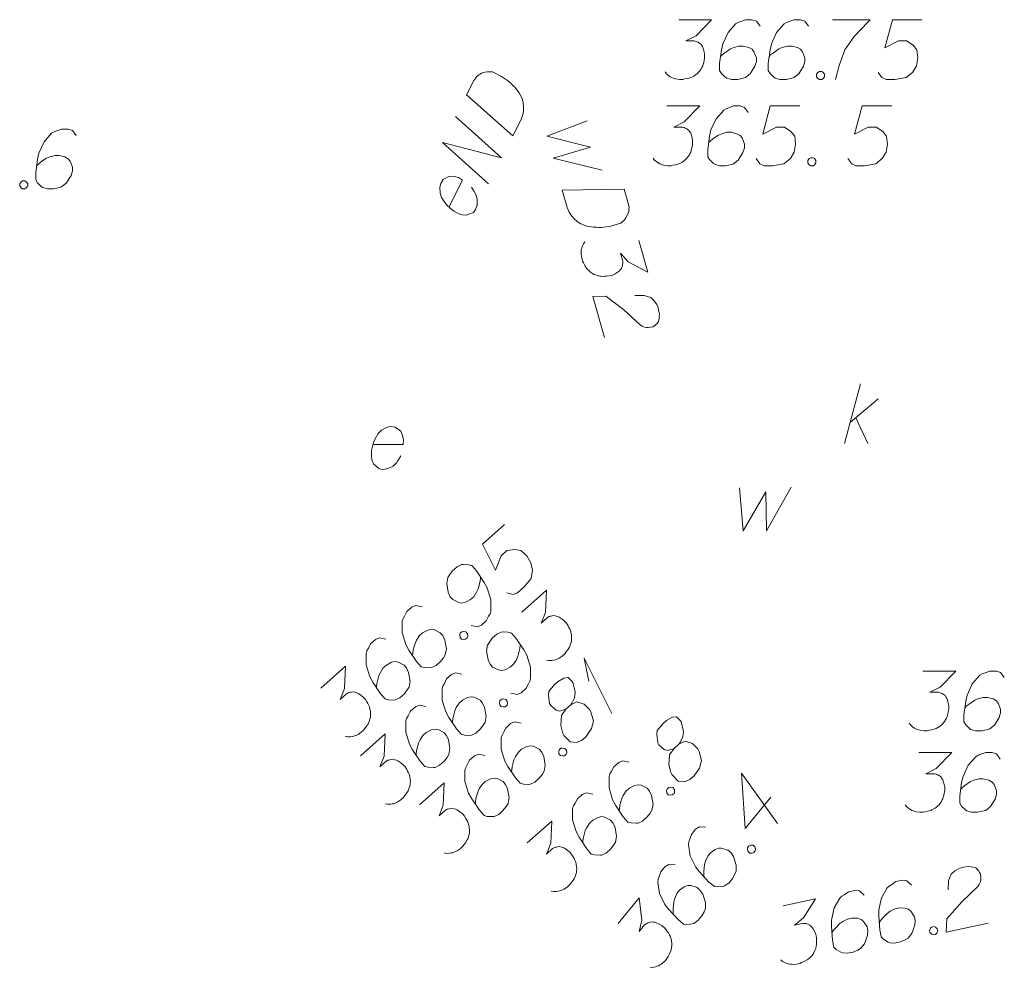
# Model space of a CAD drawing. Header units: metres. Extents: x 5555129 to 5556676, y 5635595 to 5636517.
# Tile 234 of 255: x 5556520 to 5556533, y 5636206 to 5636218. Entities that reach past the tile are written whole.
import ezdxf

# ---------------------------------------------------------------- set-up
doc = ezdxf.new("R2010")
doc.units = ezdxf.units.M
doc.header["$MEASUREMENT"] = 0
doc.layers.add('#digitalizacja', color=7, linetype='Continuous', lineweight=18)
doc.layers.add('#skartowane', color=7, linetype='Continuous', lineweight=18)

# ---------------------------------------------------------------- blocks, each defined once
blk = doc.blocks.new('*U1713')
at = {"layer": '#skartowane', "color": 36, "linetype": 'ByBlock', "lineweight": 18, "true_color": 0x803300}
for p, q in [((5555415.94, 5636454.609), (5555416.141, 5636455.359)), ((5555416.011, 5636454.875), (5555416.365, 5636455.17)), ((5555416.082, 5636454.934), (5555416.235, 5636454.609))]:
    blk.add_line(p, q, dxfattribs=at)
blk = doc.blocks.new('*U1873')
at = {"layer": '#skartowane', "color": 7, "linetype": 'ByBlock', "lineweight": 18}
for q in [(5555413.023, 5636451.223), (5555412.733, 5636451.629)]:
    blk.add_line((5555412.674, 5636451.917), q, dxfattribs=at)

msp = doc.modelspace()

# ---------------------------------------------------------------- linework, layer by layer
at = {"layer": '#digitalizacja', "color": 1, "linetype": 'Continuous', "lineweight": 18, "flags": 128}
for points in [[(5556525.772, 5636217.293), (5556525.862, 5636217.472), (5556525.886, 5636217.506), (5556525.899, 5636217.52), (5556525.923, 5636217.541), (5556525.942, 5636217.551), (5556525.96, 5636217.562), (5556526, 5636217.574), (5556526.029, 5636217.58), (5556526.095, 5636217.579), (5556526.211, 5636217.521), (5556526.261, 5636217.489), (5556526.285, 5636217.47), (5556526.308, 5636217.451), (5556526.332, 5636217.433), (5556526.353, 5636217.409), (5556526.379, 5636217.382), (5556526.416, 5636217.337), (5556526.432, 5636217.316), (5556526.469, 5636217.245), (5556526.481, 5636217.192), (5556526.486, 5636217.136), (5556526.484, 5636217.078), (5556526.473, 5636217.031), (5556526.454, 5636216.981), (5556526.35, 5636216.775), (5556525.772, 5636217.293)], [(5556526.046, 5636216.175), (5556525.467, 5636216.692), (5556526.211, 5636216.501), (5556525.633, 5636217.019)], [(5556525.548, 5636215.884), (5556525.719, 5636216.221), (5556525.669, 5636216.253), (5556525.616, 5636216.267), (5556525.558, 5636216.269), (5556525.478, 5636216.23), (5556525.446, 5636216.18), (5556525.436, 5636216.133), (5556525.438, 5636216.059), (5556525.456, 5636216.003), (5556525.498, 5636215.942), (5556525.53, 5636215.9), (5556525.609, 5636215.833), (5556525.666, 5636215.804), (5556525.717, 5636215.785), (5556525.767, 5636215.78), (5556525.857, 5636215.814), (5556525.883, 5636215.853), (5556525.899, 5636215.898), (5556525.902, 5636215.903), (5556525.905, 5636215.988), (5556525.887, 5636216.043), (5556525.869, 5636216.072), (5556525.866, 5636216.08), (5556525.832, 5636216.131)]]:
    msp.add_lwpolyline(points, dxfattribs=at)
at = {"layer": '#digitalizacja', "color": 36, "linetype": 'Continuous', "lineweight": 18, "true_color": 0x803300, "flags": 128}
for points in [[(5556528.282, 5636217.152), (5556528.696, 5636217.152), (5556528.501, 5636216.951), (5556528.371, 5636216.886), (5556528.477, 5636216.886), (5556528.501, 5636216.88), (5556528.512, 5636216.874), (5556528.524, 5636216.868), (5556528.536, 5636216.863), (5556528.56, 5636216.845), (5556528.572, 5636216.827), (5556528.583, 5636216.809), (5556528.589, 5636216.792), (5556528.601, 5636216.75), (5556528.607, 5636216.715), (5556528.607, 5636216.697), (5556528.607, 5636216.674), (5556528.601, 5636216.638), (5556528.595, 5636216.614), (5556528.589, 5636216.591), (5556528.583, 5636216.573), (5556528.577, 5636216.561), (5556528.572, 5636216.55), (5556528.566, 5636216.538), (5556528.554, 5636216.52), (5556528.536, 5636216.496), (5556528.518, 5636216.479), (5556528.507, 5636216.467), (5556528.489, 5636216.455), (5556528.471, 5636216.443), (5556528.448, 5636216.431), (5556528.436, 5636216.426), (5556528.394, 5636216.414), (5556528.359, 5636216.408), (5556528.335, 5636216.402), (5556528.294, 5636216.402), (5556528.247, 5636216.408), (5556528.229, 5636216.414), (5556528.211, 5636216.42), (5556528.194, 5636216.426), (5556528.176, 5636216.437), (5556528.158, 5636216.449), (5556528.129, 5636216.473), (5556528.111, 5636216.496)], [(5556529.304, 5636217.069), (5556529.257, 5636217.134), (5556529.203, 5636217.152), (5556529.121, 5636217.152), (5556529.062, 5636217.128), (5556529.026, 5636217.116), (5556528.997, 5636217.099), (5556528.902, 5636216.992), (5556528.837, 5636216.851), (5556528.82, 5636216.774), (5556528.796, 5636216.603), (5556528.796, 5636216.514), (5556528.82, 5636216.479), (5556528.867, 5636216.431), (5556528.885, 5636216.42), (5556528.944, 5636216.402), (5556529.02, 5636216.402), (5556529.079, 5636216.414), (5556529.121, 5636216.426), (5556529.18, 5636216.473), (5556529.239, 5636216.567), (5556529.257, 5636216.626), (5556529.257, 5636216.674), (5556529.227, 5636216.75), (5556529.203, 5636216.78), (5556529.162, 5636216.803), (5556529.091, 5636216.821), (5556529.038, 5636216.821), (5556528.973, 5636216.803), (5556528.932, 5636216.786), (5556528.861, 5636216.739), (5556528.826, 5636216.709), (5556528.808, 5636216.691)], [(5556529.953, 5636217.152), (5556529.581, 5636217.152), (5556529.487, 5636216.798), (5556529.658, 5636216.886), (5556529.758, 5636216.886), (5556529.841, 5636216.833), (5556529.888, 5636216.774), (5556529.9, 5636216.674), (5556529.882, 5636216.573), (5556529.835, 5636216.491), (5556529.753, 5636216.426), (5556529.611, 5636216.402), (5556529.505, 5636216.402), (5556529.451, 5636216.426), (5556529.404, 5636216.491)], [(5556531.105, 5636217.152), (5556530.733, 5636217.152), (5556530.638, 5636216.798), (5556530.81, 5636216.886), (5556530.91, 5636216.886), (5556530.993, 5636216.833), (5556531.04, 5636216.774), (5556531.052, 5636216.674), (5556531.034, 5636216.573), (5556530.987, 5636216.491), (5556530.904, 5636216.426), (5556530.762, 5636216.402), (5556530.656, 5636216.402), (5556530.603, 5636216.426), (5556530.556, 5636216.491)], [(5556530.089, 5636216.502), (5556530.119, 5636216.502), (5556530.136, 5636216.491), (5556530.154, 5636216.467), (5556530.154, 5636216.437), (5556530.136, 5636216.414), (5556530.119, 5636216.402), (5556530.089, 5636216.402), (5556530.071, 5636216.414), (5556530.054, 5636216.437), (5556530.054, 5636216.467), (5556530.071, 5636216.491), (5556530.089, 5636216.502)]]:
    msp.add_lwpolyline(points, dxfattribs=at)
at = {"layer": '#digitalizacja', "color": 5, "linetype": 'Continuous', "lineweight": 18, "flags": 128}
for points in [[(5556527.282, 5636216.966), (5556526.778, 5636216.773), (5556527.327, 5636216.635), (5556526.858, 5636216.495), (5556527.472, 5636216.345)], [(5556527.748, 5636216.11), (5556527.803, 5636215.917), (5556527.809, 5636215.876), (5556527.808, 5636215.857), (5556527.805, 5636215.826), (5556527.798, 5636215.806), (5556527.792, 5636215.785), (5556527.771, 5636215.749), (5556527.753, 5636215.725), (5556527.705, 5636215.681), (5556527.58, 5636215.645), (5556527.522, 5636215.634), (5556527.492, 5636215.632), (5556527.461, 5636215.629), (5556527.432, 5636215.627), (5556527.4, 5636215.63), (5556527.363, 5636215.632), (5556527.305, 5636215.64), (5556527.279, 5636215.645), (5556527.204, 5636215.672), (5556527.158, 5636215.702), (5556527.117, 5636215.74), (5556527.079, 5636215.784), (5556527.055, 5636215.826), (5556527.035, 5636215.876), (5556526.971, 5636216.097), (5556527.748, 5636216.11)], [(5556527.933, 5636215.463), (5556528.047, 5636215.066), (5556527.8, 5636215.198), (5556527.702, 5636215.305), (5556527.731, 5636215.203), (5556527.732, 5636215.179), (5556527.729, 5636215.166), (5556527.727, 5636215.153), (5556527.724, 5636215.14), (5556527.714, 5636215.112), (5556527.7, 5636215.096), (5556527.686, 5636215.08), (5556527.671, 5636215.069), (5556527.635, 5636215.046), (5556527.602, 5636215.031), (5556527.585, 5636215.026), (5556527.562, 5636215.019), (5556527.527, 5636215.015), (5556527.502, 5636215.015), (5556527.478, 5636215.014), (5556527.459, 5636215.015), (5556527.446, 5636215.017), (5556527.433, 5636215.019), (5556527.42, 5636215.022), (5556527.4, 5636215.028), (5556527.372, 5636215.039), (5556527.351, 5636215.051), (5556527.336, 5636215.059), (5556527.32, 5636215.073), (5556527.304, 5636215.087), (5556527.286, 5636215.106), (5556527.277, 5636215.116), (5556527.254, 5636215.152), (5556527.239, 5636215.185), (5556527.226, 5636215.206), (5556527.215, 5636215.246), (5556527.208, 5636215.293), (5556527.209, 5636215.311), (5556527.209, 5636215.33), (5556527.21, 5636215.349), (5556527.217, 5636215.369), (5556527.223, 5636215.389), (5556527.238, 5636215.424), (5556527.255, 5636215.448)], [(5556527.884, 5636214.774), (5556528, 5636214.776), (5556528.081, 5636214.75), (5556528.125, 5636214.707), (5556528.156, 5636214.661), (5556528.173, 5636214.623), (5556528.181, 5636214.595), (5556528.19, 5636214.542), (5556528.189, 5636214.505), (5556528.188, 5636214.486), (5556528.181, 5636214.447), (5556528.163, 5636214.423), (5556528.143, 5636214.406), (5556528.128, 5636214.395), (5556528.107, 5636214.383), (5556528.078, 5636214.375), (5556528.048, 5636214.372), (5556528.03, 5636214.373), (5556528.004, 5636214.378), (5556527.976, 5636214.389), (5556527.954, 5636214.401), (5556527.746, 5636214.593), (5556527.518, 5636214.767), (5556527.353, 5636214.763), (5556527.501, 5636214.246)], [(5556531.496, 5636210.064), (5556531.91, 5636210.064), (5556531.715, 5636209.863), (5556531.585, 5636209.798), (5556531.691, 5636209.798), (5556531.715, 5636209.792), (5556531.727, 5636209.786), (5556531.738, 5636209.78), (5556531.75, 5636209.774), (5556531.774, 5636209.757), (5556531.786, 5636209.739), (5556531.797, 5636209.721), (5556531.803, 5636209.703), (5556531.815, 5636209.662), (5556531.821, 5636209.627), (5556531.821, 5636209.609), (5556531.821, 5636209.585), (5556531.815, 5636209.55), (5556531.809, 5636209.526), (5556531.803, 5636209.503), (5556531.797, 5636209.485), (5556531.792, 5636209.473), (5556531.786, 5636209.461), (5556531.78, 5636209.45), (5556531.768, 5636209.432), (5556531.75, 5636209.408), (5556531.733, 5636209.39), (5556531.721, 5636209.379), (5556531.703, 5636209.367), (5556531.685, 5636209.355), (5556531.662, 5636209.343), (5556531.65, 5636209.337), (5556531.608, 5636209.325), (5556531.573, 5636209.32), (5556531.549, 5636209.314), (5556531.508, 5636209.314), (5556531.461, 5636209.32), (5556531.443, 5636209.325), (5556531.425, 5636209.331), (5556531.408, 5636209.337), (5556531.39, 5636209.349), (5556531.372, 5636209.361), (5556531.343, 5636209.385), (5556531.325, 5636209.408)], [(5556532.518, 5636209.981), (5556532.471, 5636210.046), (5556532.418, 5636210.064), (5556532.335, 5636210.064), (5556532.276, 5636210.04), (5556532.24, 5636210.028), (5556532.211, 5636210.01), (5556532.116, 5636209.904), (5556532.051, 5636209.762), (5556532.034, 5636209.686), (5556532.01, 5636209.514), (5556532.01, 5636209.426), (5556532.034, 5636209.39), (5556532.081, 5636209.343), (5556532.099, 5636209.331), (5556532.158, 5636209.314), (5556532.234, 5636209.314), (5556532.293, 5636209.325), (5556532.335, 5636209.337), (5556532.394, 5636209.385), (5556532.453, 5636209.479), (5556532.471, 5636209.538), (5556532.471, 5636209.585), (5556532.441, 5636209.662), (5556532.418, 5636209.692), (5556532.376, 5636209.715), (5556532.305, 5636209.733), (5556532.252, 5636209.733), (5556532.187, 5636209.715), (5556532.146, 5636209.698), (5556532.075, 5636209.65), (5556532.04, 5636209.621), (5556532.022, 5636209.603)], [(5556531.445, 5636209.042), (5556531.858, 5636209.042), (5556531.664, 5636208.841), (5556531.534, 5636208.776), (5556531.64, 5636208.776), (5556531.664, 5636208.771), (5556531.675, 5636208.765), (5556531.687, 5636208.759), (5556531.699, 5636208.753), (5556531.723, 5636208.735), (5556531.734, 5636208.717), (5556531.746, 5636208.7), (5556531.752, 5636208.682), (5556531.764, 5636208.641), (5556531.77, 5636208.605), (5556531.77, 5636208.588), (5556531.77, 5636208.564), (5556531.764, 5636208.528), (5556531.758, 5636208.505), (5556531.752, 5636208.481), (5556531.746, 5636208.464), (5556531.74, 5636208.452), (5556531.734, 5636208.44), (5556531.729, 5636208.428), (5556531.717, 5636208.41), (5556531.699, 5636208.387), (5556531.681, 5636208.369), (5556531.669, 5636208.357), (5556531.652, 5636208.345), (5556531.634, 5636208.334), (5556531.61, 5636208.322), (5556531.599, 5636208.316), (5556531.557, 5636208.304), (5556531.522, 5636208.298), (5556531.498, 5636208.292), (5556531.457, 5636208.292), (5556531.41, 5636208.298), (5556531.392, 5636208.304), (5556531.374, 5636208.31), (5556531.356, 5636208.316), (5556531.339, 5636208.328), (5556531.321, 5636208.34), (5556531.292, 5636208.363), (5556531.274, 5636208.387)], [(5556532.467, 5636208.96), (5556532.419, 5636209.025), (5556532.366, 5636209.042), (5556532.284, 5636209.042), (5556532.225, 5636209.019), (5556532.189, 5636209.007), (5556532.16, 5636208.989), (5556532.065, 5636208.883), (5556532, 5636208.741), (5556531.982, 5636208.664), (5556531.959, 5636208.493), (5556531.959, 5636208.405), (5556531.982, 5636208.369), (5556532.03, 5636208.322), (5556532.047, 5636208.31), (5556532.106, 5636208.292), (5556532.183, 5636208.292), (5556532.242, 5636208.304), (5556532.284, 5636208.316), (5556532.343, 5636208.363), (5556532.402, 5636208.458), (5556532.419, 5636208.517), (5556532.419, 5636208.564), (5556532.39, 5636208.641), (5556532.366, 5636208.67), (5556532.325, 5636208.694), (5556532.254, 5636208.712), (5556532.201, 5636208.712), (5556532.136, 5636208.694), (5556532.095, 5636208.676), (5556532.024, 5636208.629), (5556531.988, 5636208.599), (5556531.971, 5636208.582)]]:
    msp.add_lwpolyline(points, dxfattribs=at)
at = {"layer": '#digitalizacja', "color": 7, "linetype": 'Continuous', "lineweight": 18, "flags": 128}
msp.add_lwpolyline([(5556529.195, 5636212.36), (5556529.242, 5636211.823), (5556529.526, 5636212.313), (5556529.532, 5636211.823), (5556529.844, 5636212.372)], dxfattribs=at)
at = {"layer": '#skartowane', "color": 36, "linetype": 'Continuous', "lineweight": 18, "true_color": 0x803300, "flags": 128}
for points in [[(5556528.433, 5636218.234), (5556528.846, 5636218.234), (5556528.651, 5636218.033), (5556528.521, 5636217.968), (5556528.627, 5636217.968), (5556528.651, 5636217.962), (5556528.663, 5636217.956), (5556528.675, 5636217.95), (5556528.686, 5636217.944), (5556528.71, 5636217.927), (5556528.722, 5636217.909), (5556528.734, 5636217.891), (5556528.74, 5636217.873), (5556528.752, 5636217.832), (5556528.757, 5636217.797), (5556528.757, 5636217.779), (5556528.757, 5636217.755), (5556528.752, 5636217.72), (5556528.746, 5636217.696), (5556528.74, 5636217.673), (5556528.734, 5636217.655), (5556528.728, 5636217.643), (5556528.722, 5636217.631), (5556528.716, 5636217.62), (5556528.704, 5636217.602), (5556528.686, 5636217.578), (5556528.669, 5636217.56), (5556528.657, 5636217.549), (5556528.639, 5636217.537), (5556528.622, 5636217.525), (5556528.598, 5636217.513), (5556528.586, 5636217.507), (5556528.545, 5636217.495), (5556528.509, 5636217.49), (5556528.486, 5636217.484), (5556528.444, 5636217.484), (5556528.397, 5636217.49), (5556528.379, 5636217.495), (5556528.362, 5636217.501), (5556528.344, 5636217.507), (5556528.326, 5636217.519), (5556528.309, 5636217.531), (5556528.279, 5636217.555), (5556528.261, 5636217.578)], [(5556529.454, 5636218.151), (5556529.407, 5636218.216), (5556529.354, 5636218.234), (5556529.271, 5636218.234), (5556529.212, 5636218.21), (5556529.177, 5636218.198), (5556529.147, 5636218.18), (5556529.053, 5636218.074), (5556528.988, 5636217.932), (5556528.97, 5636217.856), (5556528.946, 5636217.684), (5556528.946, 5636217.596), (5556528.97, 5636217.56), (5556529.017, 5636217.513), (5556529.035, 5636217.501), (5556529.094, 5636217.484), (5556529.171, 5636217.484), (5556529.23, 5636217.495), (5556529.271, 5636217.507), (5556529.33, 5636217.555), (5556529.389, 5636217.649), (5556529.407, 5636217.708), (5556529.407, 5636217.755), (5556529.377, 5636217.832), (5556529.354, 5636217.862), (5556529.312, 5636217.885), (5556529.242, 5636217.903), (5556529.188, 5636217.903), (5556529.123, 5636217.885), (5556529.082, 5636217.868), (5556529.011, 5636217.82), (5556528.976, 5636217.791), (5556528.958, 5636217.773)], [(5556530.062, 5636218.151), (5556530.015, 5636218.216), (5556529.962, 5636218.234), (5556529.879, 5636218.234), (5556529.82, 5636218.21), (5556529.785, 5636218.198), (5556529.755, 5636218.18), (5556529.661, 5636218.074), (5556529.596, 5636217.932), (5556529.578, 5636217.856), (5556529.555, 5636217.684), (5556529.555, 5636217.596), (5556529.578, 5636217.56), (5556529.625, 5636217.513), (5556529.643, 5636217.501), (5556529.702, 5636217.484), (5556529.779, 5636217.484), (5556529.838, 5636217.495), (5556529.879, 5636217.507), (5556529.938, 5636217.555), (5556529.997, 5636217.649), (5556530.015, 5636217.708), (5556530.015, 5636217.755), (5556529.986, 5636217.832), (5556529.962, 5636217.862), (5556529.921, 5636217.885), (5556529.85, 5636217.903), (5556529.797, 5636217.903), (5556529.732, 5636217.885), (5556529.69, 5636217.868), (5556529.62, 5636217.82), (5556529.584, 5636217.791), (5556529.566, 5636217.773)], [(5556530.363, 5636218.234), (5556530.836, 5636218.234), (5556530.806, 5636218.204), (5556530.635, 5636218.021), (5556530.517, 5636217.856), (5556530.446, 5636217.661), (5556530.399, 5636217.484)], [(5556531.485, 5636218.234), (5556531.113, 5636218.234), (5556531.019, 5636217.879), (5556531.19, 5636217.968), (5556531.291, 5636217.968), (5556531.373, 5636217.915), (5556531.42, 5636217.856), (5556531.432, 5636217.755), (5556531.415, 5636217.655), (5556531.367, 5636217.572), (5556531.285, 5636217.507), (5556531.143, 5636217.484), (5556531.037, 5636217.484), (5556530.983, 5636217.507), (5556530.936, 5636217.572)], [(5556530.198, 5636217.584), (5556530.228, 5636217.584), (5556530.245, 5636217.572), (5556530.263, 5636217.549), (5556530.263, 5636217.519), (5556530.245, 5636217.495), (5556530.228, 5636217.484), (5556530.198, 5636217.484), (5556530.18, 5636217.495), (5556530.163, 5636217.519), (5556530.163, 5636217.549), (5556530.18, 5636217.572), (5556530.198, 5636217.584)]]:
    msp.add_lwpolyline(points, dxfattribs=at)
at = {"layer": '#skartowane', "color": 7, "linetype": 'Continuous', "lineweight": 18, "flags": 128}
for points in [[(5556520.872, 5636216.78), (5556520.825, 5636216.845), (5556520.772, 5636216.862), (5556520.689, 5636216.862), (5556520.63, 5636216.839), (5556520.595, 5636216.827), (5556520.565, 5636216.809), (5556520.471, 5636216.703), (5556520.406, 5636216.561), (5556520.388, 5636216.484), (5556520.365, 5636216.313), (5556520.365, 5636216.225), (5556520.388, 5636216.189), (5556520.435, 5636216.142), (5556520.453, 5636216.13), (5556520.512, 5636216.112), (5556520.589, 5636216.112), (5556520.648, 5636216.124), (5556520.689, 5636216.136), (5556520.748, 5636216.183), (5556520.808, 5636216.278), (5556520.825, 5636216.337), (5556520.825, 5636216.384), (5556520.796, 5636216.461), (5556520.772, 5636216.49), (5556520.731, 5636216.514), (5556520.66, 5636216.532), (5556520.607, 5636216.532), (5556520.542, 5636216.514), (5556520.5, 5636216.496), (5556520.43, 5636216.449), (5556520.394, 5636216.419), (5556520.376, 5636216.402)], [(5556520.199, 5636216.213), (5556520.229, 5636216.213), (5556520.247, 5636216.201), (5556520.264, 5636216.177), (5556520.264, 5636216.148), (5556520.247, 5636216.124), (5556520.229, 5636216.112), (5556520.199, 5636216.112), (5556520.182, 5636216.124), (5556520.164, 5636216.148), (5556520.164, 5636216.177), (5556520.182, 5636216.201), (5556520.199, 5636216.213)], [(5556524.596, 5636212.906), (5556524.974, 5636212.906), (5556524.98, 5636212.965), (5556524.968, 5636213.018), (5556524.944, 5636213.071), (5556524.873, 5636213.124), (5556524.814, 5636213.13), (5556524.767, 5636213.119), (5556524.702, 5636213.083), (5556524.661, 5636213.042), (5556524.625, 5636212.977), (5556524.602, 5636212.93), (5556524.578, 5636212.829), (5556524.578, 5636212.764), (5556524.584, 5636212.711), (5556524.602, 5636212.664), (5556524.673, 5636212.599), (5556524.72, 5636212.593), (5556524.767, 5636212.599), (5556524.773, 5636212.599), (5556524.85, 5636212.634), (5556524.891, 5636212.676), (5556524.909, 5636212.705), (5556524.915, 5636212.711), (5556524.944, 5636212.764)], [(5556526.247, 5636211.902), (5556525.969, 5636211.654), (5556526.134, 5636211.327), (5556526.203, 5636211.507), (5556526.278, 5636211.574), (5556526.375, 5636211.589), (5556526.45, 5636211.576), (5556526.526, 5636211.509), (5556526.579, 5636211.422), (5556526.599, 5636211.329), (5556526.58, 5636211.226), (5556526.49, 5636211.114), (5556526.411, 5636211.043), (5556526.355, 5636211.025), (5556526.277, 5636211.043)], [(5556525.827, 5636210.634), (5556525.905, 5636210.617), (5556525.957, 5636210.639), (5556526.018, 5636210.694), (5556526.047, 5636210.751), (5556526.065, 5636210.783), (5556526.076, 5636210.816), (5556526.075, 5636210.958), (5556526.03, 5636211.107), (5556525.992, 5636211.176), (5556525.896, 5636211.32), (5556525.837, 5636211.386), (5556525.796, 5636211.397), (5556525.729, 5636211.401), (5556525.708, 5636211.398), (5556525.652, 5636211.372), (5556525.594, 5636211.32), (5556525.558, 5636211.272), (5556525.535, 5636211.236), (5556525.523, 5636211.162), (5556525.541, 5636211.052), (5556525.567, 5636210.996), (5556525.599, 5636210.961), (5556525.672, 5636210.923), (5556525.709, 5636210.917), (5556525.756, 5636210.926), (5556525.82, 5636210.96), (5556525.86, 5636210.996), (5556525.897, 5636211.052), (5556525.916, 5636211.093), (5556525.937, 5636211.175), (5556525.944, 5636211.221), (5556525.946, 5636211.246)], [(5556526.464, 5636210.804), (5556526.773, 5636211.079), (5556526.761, 5636210.799), (5556526.707, 5636210.664), (5556526.786, 5636210.735), (5556526.808, 5636210.747), (5556526.82, 5636210.75), (5556526.833, 5636210.753), (5556526.846, 5636210.757), (5556526.875, 5636210.759), (5556526.896, 5636210.754), (5556526.917, 5636210.749), (5556526.933, 5636210.739), (5556526.969, 5636210.716), (5556526.997, 5636210.694), (5556527.009, 5636210.68), (5556527.025, 5636210.663), (5556527.044, 5636210.632), (5556527.055, 5636210.611), (5556527.066, 5636210.589), (5556527.074, 5636210.572), (5556527.077, 5636210.559), (5556527.081, 5636210.547), (5556527.084, 5636210.534), (5556527.087, 5636210.513), (5556527.089, 5636210.483), (5556527.088, 5636210.458), (5556527.087, 5636210.442), (5556527.082, 5636210.421), (5556527.076, 5636210.401), (5556527.067, 5636210.376), (5556527.062, 5636210.364), (5556527.039, 5636210.327), (5556527.016, 5636210.299), (5556527.002, 5636210.279), (5556526.972, 5636210.252), (5556526.932, 5636210.225), (5556526.915, 5636210.217), (5556526.898, 5636210.21), (5556526.881, 5636210.203), (5556526.86, 5636210.2), (5556526.839, 5636210.197), (5556526.801, 5636210.195), (5556526.772, 5636210.201)], [(5556525.213, 5636210.87), (5556525.135, 5636210.887), (5556525.083, 5636210.865), (5556525.021, 5636210.81), (5556524.993, 5636210.753), (5556524.974, 5636210.721), (5556524.964, 5636210.688), (5556524.964, 5636210.546), (5556525.01, 5636210.397), (5556525.048, 5636210.327), (5556525.144, 5636210.184), (5556525.203, 5636210.118), (5556525.244, 5636210.107), (5556525.311, 5636210.103), (5556525.332, 5636210.106), (5556525.388, 5636210.132), (5556525.445, 5636210.183), (5556525.481, 5636210.231), (5556525.504, 5636210.268), (5556525.517, 5636210.342), (5556525.498, 5636210.452), (5556525.472, 5636210.508), (5556525.441, 5636210.543), (5556525.368, 5636210.581), (5556525.331, 5636210.587), (5556525.284, 5636210.577), (5556525.219, 5636210.543), (5556525.18, 5636210.508), (5556525.143, 5636210.452), (5556525.124, 5636210.411), (5556525.102, 5636210.328), (5556525.095, 5636210.283), (5556525.094, 5636210.258)], [(5556525.691, 5636210.537), (5556525.713, 5636210.557), (5556525.735, 5636210.56), (5556525.763, 5636210.554), (5556525.783, 5636210.532), (5556525.786, 5636210.502), (5556525.78, 5636210.482), (5556525.758, 5636210.462), (5556525.737, 5636210.459), (5556525.708, 5636210.465), (5556525.689, 5636210.487), (5556525.686, 5636210.516), (5556525.691, 5636210.537)], [(5556526.326, 5636209.787), (5556526.404, 5636209.77), (5556526.456, 5636209.792), (5556526.517, 5636209.847), (5556526.546, 5636209.904), (5556526.564, 5636209.937), (5556526.575, 5636209.97), (5556526.574, 5636210.112), (5556526.529, 5636210.261), (5556526.491, 5636210.33), (5556526.395, 5636210.473), (5556526.336, 5636210.54), (5556526.294, 5636210.55), (5556526.228, 5636210.554), (5556526.207, 5636210.551), (5556526.151, 5636210.525), (5556526.093, 5636210.474), (5556526.057, 5636210.426), (5556526.034, 5636210.39), (5556526.022, 5636210.315), (5556526.04, 5636210.205), (5556526.066, 5636210.149), (5556526.098, 5636210.114), (5556526.171, 5636210.077), (5556526.208, 5636210.07), (5556526.255, 5636210.08), (5556526.319, 5636210.114), (5556526.359, 5636210.149), (5556526.396, 5636210.206), (5556526.415, 5636210.246), (5556526.436, 5636210.329), (5556526.443, 5636210.374), (5556526.445, 5636210.399)], [(5556524.759, 5636210.465), (5556524.68, 5636210.482), (5556524.629, 5636210.46), (5556524.567, 5636210.405), (5556524.539, 5636210.349), (5556524.52, 5636210.316), (5556524.51, 5636210.283), (5556524.51, 5636210.141), (5556524.556, 5636209.992), (5556524.594, 5636209.923), (5556524.69, 5636209.779), (5556524.749, 5636209.713), (5556524.79, 5636209.702), (5556524.857, 5636209.699), (5556524.878, 5636209.702), (5556524.934, 5636209.728), (5556524.991, 5636209.779), (5556525.027, 5636209.827), (5556525.05, 5636209.863), (5556525.063, 5636209.938), (5556525.044, 5636210.047), (5556525.018, 5636210.103), (5556524.987, 5636210.139), (5556524.914, 5636210.176), (5556524.876, 5636210.183), (5556524.83, 5636210.173), (5556524.765, 5636210.139), (5556524.725, 5636210.104), (5556524.689, 5636210.047), (5556524.67, 5636210.006), (5556524.648, 5636209.924), (5556524.641, 5636209.878), (5556524.64, 5636209.853)], [(5556523.941, 5636209.848), (5556524.25, 5636210.123), (5556524.238, 5636209.843), (5556524.184, 5636209.708), (5556524.263, 5636209.779), (5556524.285, 5636209.79), (5556524.298, 5636209.794), (5556524.31, 5636209.797), (5556524.323, 5636209.8), (5556524.352, 5636209.803), (5556524.373, 5636209.798), (5556524.394, 5636209.792), (5556524.41, 5636209.783), (5556524.446, 5636209.76), (5556524.474, 5636209.737), (5556524.486, 5636209.724), (5556524.502, 5636209.707), (5556524.521, 5636209.676), (5556524.532, 5636209.655), (5556524.543, 5636209.633), (5556524.551, 5636209.616), (5556524.554, 5636209.603), (5556524.558, 5636209.59), (5556524.561, 5636209.578), (5556524.564, 5636209.557), (5556524.567, 5636209.527), (5556524.565, 5636209.502), (5556524.564, 5636209.485), (5556524.559, 5636209.465), (5556524.553, 5636209.444), (5556524.544, 5636209.42), (5556524.539, 5636209.407), (5556524.516, 5636209.371), (5556524.493, 5636209.343), (5556524.479, 5636209.323), (5556524.449, 5636209.296), (5556524.409, 5636209.269), (5556524.392, 5636209.261), (5556524.375, 5636209.254), (5556524.358, 5636209.246), (5556524.337, 5636209.243), (5556524.316, 5636209.24), (5556524.278, 5636209.238), (5556524.249, 5636209.244)], [(5556525.712, 5636210.024), (5556525.633, 5636210.041), (5556525.582, 5636210.019), (5556525.52, 5636209.964), (5556525.492, 5636209.907), (5556525.473, 5636209.874), (5556525.463, 5636209.841), (5556525.463, 5636209.699), (5556525.509, 5636209.55), (5556525.547, 5636209.481), (5556525.643, 5636209.337), (5556525.702, 5636209.271), (5556525.743, 5636209.261), (5556525.81, 5636209.257), (5556525.831, 5636209.26), (5556525.887, 5636209.286), (5556525.944, 5636209.337), (5556525.98, 5636209.385), (5556526.003, 5636209.421), (5556526.016, 5636209.496), (5556525.997, 5636209.606), (5556525.971, 5636209.661), (5556525.94, 5636209.697), (5556525.867, 5636209.734), (5556525.829, 5636209.741), (5556525.783, 5636209.731), (5556525.718, 5636209.697), (5556525.679, 5636209.662), (5556525.642, 5636209.605), (5556525.623, 5636209.565), (5556525.601, 5636209.482), (5556525.594, 5636209.436), (5556525.593, 5636209.411)], [(5556527.017, 5636209.585), (5556527.078, 5636209.64), (5556527.092, 5636209.66), (5556527.125, 5636209.729), (5556527.134, 5636209.8), (5556527.103, 5636209.923), (5556527.044, 5636209.981), (5556526.993, 5636209.976), (5556526.92, 5636209.934), (5556526.876, 5636209.895), (5556526.804, 5636209.807), (5556526.797, 5636209.761), (5556526.812, 5636209.656), (5556526.827, 5636209.63), (5556526.895, 5636209.571), (5556526.936, 5636209.561), (5556527.017, 5636209.585), (5556526.962, 5636209.505), (5556526.955, 5636209.38), (5556526.978, 5636209.282), (5556526.993, 5636209.256), (5556527.072, 5636209.176), (5556527.151, 5636209.168), (5556527.22, 5636209.197), (5556527.273, 5636209.244), (5556527.337, 5636209.341), (5556527.364, 5636209.436), (5556527.332, 5636209.55), (5556527.313, 5636209.581), (5556527.246, 5636209.647), (5556527.156, 5636209.678), (5556527.078, 5636209.64)], [(5556525.258, 5636209.619), (5556525.179, 5636209.636), (5556525.128, 5636209.614), (5556525.066, 5636209.559), (5556525.038, 5636209.502), (5556525.019, 5636209.47), (5556525.009, 5636209.437), (5556525.009, 5636209.295), (5556525.055, 5636209.146), (5556525.093, 5636209.077), (5556525.189, 5636208.933), (5556525.248, 5636208.867), (5556525.289, 5636208.856), (5556525.356, 5636208.852), (5556525.377, 5636208.855), (5556525.433, 5636208.881), (5556525.49, 5636208.932), (5556525.526, 5636208.98), (5556525.549, 5636209.017), (5556525.562, 5636209.091), (5556525.543, 5636209.201), (5556525.517, 5636209.257), (5556525.486, 5636209.292), (5556525.413, 5636209.33), (5556525.375, 5636209.336), (5556525.329, 5636209.326), (5556525.264, 5636209.293), (5556525.224, 5636209.257), (5556525.188, 5636209.201), (5556525.169, 5636209.16), (5556525.147, 5636209.078), (5556525.14, 5636209.032), (5556525.139, 5636209.007)], [(5556526.19, 5636209.691), (5556526.212, 5636209.71), (5556526.234, 5636209.713), (5556526.262, 5636209.707), (5556526.282, 5636209.685), (5556526.285, 5636209.656), (5556526.279, 5636209.635), (5556526.257, 5636209.616), (5556526.236, 5636209.613), (5556526.207, 5636209.618), (5556526.187, 5636209.641), (5556526.185, 5636209.67), (5556526.19, 5636209.691)], [(5556526.454, 5636209.409), (5556526.376, 5636209.426), (5556526.324, 5636209.404), (5556526.263, 5636209.349), (5556526.234, 5636209.292), (5556526.216, 5636209.259), (5556526.205, 5636209.226), (5556526.206, 5636209.084), (5556526.251, 5636208.935), (5556526.289, 5636208.866), (5556526.385, 5636208.722), (5556526.444, 5636208.656), (5556526.486, 5636208.646), (5556526.552, 5636208.642), (5556526.573, 5636208.645), (5556526.629, 5636208.671), (5556526.687, 5636208.722), (5556526.723, 5636208.77), (5556526.746, 5636208.806), (5556526.758, 5636208.881), (5556526.74, 5636208.991), (5556526.714, 5636209.046), (5556526.682, 5636209.082), (5556526.609, 5636209.12), (5556526.572, 5636209.126), (5556526.525, 5636209.116), (5556526.461, 5636209.082), (5556526.421, 5636209.047), (5556526.384, 5636208.99), (5556526.365, 5636208.95), (5556526.344, 5636208.867), (5556526.337, 5636208.822), (5556526.335, 5636208.797)], [(5556528.374, 5636209.093), (5556528.436, 5636209.148), (5556528.45, 5636209.168), (5556528.484, 5636209.237), (5556528.493, 5636209.307), (5556528.463, 5636209.431), (5556528.404, 5636209.489), (5556528.354, 5636209.484), (5556528.28, 5636209.443), (5556528.236, 5636209.404), (5556528.163, 5636209.316), (5556528.156, 5636209.271), (5556528.17, 5636209.165), (5556528.185, 5636209.139), (5556528.252, 5636209.08), (5556528.293, 5636209.069), (5556528.374, 5636209.093), (5556528.319, 5636209.013), (5556528.31, 5636208.888), (5556528.333, 5636208.79), (5556528.348, 5636208.764), (5556528.426, 5636208.684), (5556528.505, 5636208.674), (5556528.574, 5636208.703), (5556528.627, 5636208.75), (5556528.692, 5636208.846), (5556528.72, 5636208.941), (5556528.69, 5636209.056), (5556528.671, 5636209.086), (5556528.604, 5636209.153), (5556528.514, 5636209.184), (5556528.436, 5636209.148)], [(5556524.44, 5636209.001), (5556524.749, 5636209.276), (5556524.737, 5636208.997), (5556524.683, 5636208.862), (5556524.762, 5636208.933), (5556524.784, 5636208.944), (5556524.797, 5636208.947), (5556524.809, 5636208.951), (5556524.822, 5636208.954), (5556524.851, 5636208.957), (5556524.872, 5636208.951), (5556524.893, 5636208.946), (5556524.909, 5636208.937), (5556524.945, 5636208.914), (5556524.973, 5636208.891), (5556524.985, 5636208.878), (5556525.001, 5636208.86), (5556525.02, 5636208.83), (5556525.031, 5636208.808), (5556525.042, 5636208.787), (5556525.05, 5636208.77), (5556525.053, 5636208.757), (5556525.057, 5636208.744), (5556525.06, 5636208.731), (5556525.063, 5636208.71), (5556525.066, 5636208.681), (5556525.064, 5636208.656), (5556525.063, 5636208.639), (5556525.058, 5636208.618), (5556525.052, 5636208.598), (5556525.043, 5636208.573), (5556525.038, 5636208.561), (5556525.015, 5636208.525), (5556524.992, 5636208.497), (5556524.978, 5636208.477), (5556524.948, 5636208.449), (5556524.908, 5636208.422), (5556524.891, 5636208.415), (5556524.874, 5636208.407), (5556524.857, 5636208.4), (5556524.836, 5636208.397), (5556524.815, 5636208.394), (5556524.777, 5636208.392), (5556524.748, 5636208.398)], [(5556526, 5636209.004), (5556525.922, 5636209.021), (5556525.87, 5636208.999), (5556525.809, 5636208.944), (5556525.78, 5636208.887), (5556525.762, 5636208.855), (5556525.751, 5636208.822), (5556525.751, 5636208.68), (5556525.797, 5636208.531), (5556525.835, 5636208.462), (5556525.931, 5636208.318), (5556525.99, 5636208.252), (5556526.031, 5636208.241), (5556526.098, 5636208.237), (5556526.119, 5636208.24), (5556526.175, 5636208.266), (5556526.232, 5636208.317), (5556526.269, 5636208.365), (5556526.292, 5636208.402), (5556526.304, 5636208.476), (5556526.286, 5636208.586), (5556526.26, 5636208.642), (5556526.228, 5636208.677), (5556526.155, 5636208.715), (5556526.118, 5636208.721), (5556526.071, 5636208.711), (5556526.006, 5636208.678), (5556525.967, 5636208.642), (5556525.93, 5636208.586), (5556525.911, 5636208.545), (5556525.889, 5636208.463), (5556525.883, 5636208.417), (5556525.881, 5636208.392)], [(5556526.933, 5636209.076), (5556526.955, 5636209.095), (5556526.976, 5636209.098), (5556527.005, 5636209.092), (5556527.025, 5636209.07), (5556527.027, 5636209.041), (5556527.022, 5636209.02), (5556527, 5636209.001), (5556526.979, 5636208.998), (5556526.95, 5636209.004), (5556526.93, 5636209.026), (5556526.927, 5636209.055), (5556526.933, 5636209.076)], [(5556527.81, 5636208.921), (5556527.732, 5636208.939), (5556527.68, 5636208.917), (5556527.618, 5636208.863), (5556527.589, 5636208.806), (5556527.57, 5636208.774), (5556527.56, 5636208.741), (5556527.559, 5636208.599), (5556527.603, 5636208.45), (5556527.641, 5636208.38), (5556527.736, 5636208.236), (5556527.794, 5636208.169), (5556527.835, 5636208.158), (5556527.902, 5636208.154), (5556527.923, 5636208.157), (5556527.979, 5636208.182), (5556528.037, 5636208.233), (5556528.073, 5636208.28), (5556528.097, 5636208.317), (5556528.11, 5636208.391), (5556528.092, 5636208.501), (5556528.067, 5636208.557), (5556528.035, 5636208.593), (5556527.963, 5636208.631), (5556527.925, 5636208.638), (5556527.879, 5636208.628), (5556527.814, 5636208.595), (5556527.774, 5636208.56), (5556527.737, 5636208.504), (5556527.717, 5636208.463), (5556527.695, 5636208.381), (5556527.688, 5636208.335), (5556527.686, 5636208.31)], [(5556529.587, 5636208.483), (5556529.265, 5636208.09), (5556529.222, 5636208.782), (5556529.674, 5636208.151)], [(5556525.182, 5636208.386), (5556525.491, 5636208.661), (5556525.479, 5636208.382), (5556525.425, 5636208.247), (5556525.505, 5636208.318), (5556525.526, 5636208.329), (5556525.539, 5636208.332), (5556525.552, 5636208.336), (5556525.564, 5636208.339), (5556525.594, 5636208.342), (5556525.614, 5636208.336), (5556525.635, 5636208.331), (5556525.651, 5636208.322), (5556525.688, 5636208.299), (5556525.715, 5636208.276), (5556525.727, 5636208.263), (5556525.743, 5636208.245), (5556525.762, 5636208.215), (5556525.773, 5636208.193), (5556525.785, 5636208.172), (5556525.792, 5636208.155), (5556525.796, 5636208.142), (5556525.799, 5636208.129), (5556525.802, 5636208.116), (5556525.805, 5636208.095), (5556525.808, 5636208.066), (5556525.806, 5636208.041), (5556525.806, 5636208.024), (5556525.8, 5636208.004), (5556525.795, 5636207.983), (5556525.785, 5636207.958), (5556525.78, 5636207.946), (5556525.757, 5636207.91), (5556525.735, 5636207.882), (5556525.721, 5636207.862), (5556525.69, 5636207.834), (5556525.651, 5636207.807), (5556525.634, 5636207.8), (5556525.616, 5636207.793), (5556525.599, 5636207.785), (5556525.578, 5636207.782), (5556525.557, 5636207.779), (5556525.519, 5636207.777), (5556525.49, 5636207.783)], [(5556527.353, 5636208.521), (5556527.274, 5636208.538), (5556527.223, 5636208.517), (5556527.161, 5636208.462), (5556527.132, 5636208.406), (5556527.113, 5636208.373), (5556527.102, 5636208.341), (5556527.101, 5636208.198), (5556527.146, 5636208.049), (5556527.183, 5636207.98), (5556527.278, 5636207.835), (5556527.336, 5636207.768), (5556527.378, 5636207.757), (5556527.444, 5636207.753), (5556527.465, 5636207.756), (5556527.521, 5636207.781), (5556527.579, 5636207.832), (5556527.616, 5636207.88), (5556527.639, 5636207.916), (5556527.652, 5636207.99), (5556527.635, 5636208.1), (5556527.609, 5636208.156), (5556527.578, 5636208.192), (5556527.505, 5636208.23), (5556527.468, 5636208.237), (5556527.421, 5636208.227), (5556527.356, 5636208.194), (5556527.316, 5636208.159), (5556527.279, 5636208.103), (5556527.26, 5636208.062), (5556527.237, 5636207.98), (5556527.23, 5636207.935), (5556527.229, 5636207.91)], [(5556528.286, 5636208.584), (5556528.308, 5636208.604), (5556528.329, 5636208.607), (5556528.358, 5636208.601), (5556528.378, 5636208.578), (5556528.38, 5636208.549), (5556528.374, 5636208.528), (5556528.352, 5636208.509), (5556528.331, 5636208.506), (5556528.302, 5636208.512), (5556528.283, 5636208.534), (5556528.28, 5636208.564), (5556528.286, 5636208.584)], [(5556526.53, 5636207.91), (5556526.841, 5636208.182), (5556526.826, 5636207.903), (5556526.772, 5636207.768), (5556526.851, 5636207.838), (5556526.873, 5636207.849), (5556526.886, 5636207.853), (5556526.899, 5636207.856), (5556526.911, 5636207.859), (5556526.941, 5636207.862), (5556526.961, 5636207.856), (5556526.982, 5636207.851), (5556526.998, 5636207.841), (5556527.034, 5636207.818), (5556527.062, 5636207.795), (5556527.074, 5636207.782), (5556527.089, 5636207.764), (5556527.108, 5636207.733), (5556527.119, 5636207.712), (5556527.13, 5636207.69), (5556527.138, 5636207.673), (5556527.141, 5636207.66), (5556527.144, 5636207.647), (5556527.148, 5636207.635), (5556527.15, 5636207.613), (5556527.153, 5636207.584), (5556527.151, 5636207.559), (5556527.15, 5636207.542), (5556527.144, 5636207.522), (5556527.139, 5636207.501), (5556527.129, 5636207.477), (5556527.124, 5636207.465), (5556527.101, 5636207.428), (5556527.078, 5636207.401), (5556527.064, 5636207.381), (5556527.033, 5636207.353), (5556526.993, 5636207.327), (5556526.976, 5636207.319), (5556526.959, 5636207.312), (5556526.942, 5636207.305), (5556526.921, 5636207.302), (5556526.899, 5636207.299), (5556526.862, 5636207.298), (5556526.833, 5636207.304)], [(5556528.773, 5636208.104), (5556528.693, 5636208.109), (5556528.645, 5636208.079), (5556528.593, 5636208.015), (5556528.573, 5636207.955), (5556528.56, 5636207.92), (5556528.555, 5636207.886), (5556528.577, 5636207.745), (5556528.646, 5636207.605), (5556528.694, 5636207.543), (5556528.811, 5636207.416), (5556528.88, 5636207.36), (5556528.922, 5636207.356), (5556528.989, 5636207.362), (5556529.009, 5636207.368), (5556529.06, 5636207.403), (5556529.109, 5636207.462), (5556529.137, 5636207.515), (5556529.154, 5636207.555), (5556529.155, 5636207.63), (5556529.12, 5636207.736), (5556529.085, 5636207.787), (5556529.049, 5636207.817), (5556528.971, 5636207.843), (5556528.933, 5636207.843), (5556528.888, 5636207.826), (5556528.83, 5636207.783), (5556528.796, 5636207.742), (5556528.768, 5636207.68), (5556528.756, 5636207.637), (5556528.747, 5636207.552), (5556528.748, 5636207.506), (5556528.75, 5636207.481)], [(5556529.297, 5636207.85), (5556529.316, 5636207.873), (5556529.336, 5636207.879), (5556529.366, 5636207.878), (5556529.389, 5636207.859), (5556529.396, 5636207.83), (5556529.393, 5636207.809), (5556529.375, 5636207.786), (5556529.354, 5636207.78), (5556529.325, 5636207.781), (5556529.302, 5636207.8), (5556529.295, 5636207.829), (5556529.297, 5636207.85)], [(5556528.387, 5636207.634), (5556528.307, 5636207.639), (5556528.259, 5636207.609), (5556528.207, 5636207.545), (5556528.188, 5636207.485), (5556528.174, 5636207.45), (5556528.169, 5636207.416), (5556528.192, 5636207.275), (5556528.26, 5636207.135), (5556528.308, 5636207.073), (5556528.426, 5636206.946), (5556528.494, 5636206.89), (5556528.536, 5636206.885), (5556528.603, 5636206.892), (5556528.623, 5636206.898), (5556528.674, 5636206.933), (5556528.723, 5636206.992), (5556528.751, 5636207.045), (5556528.769, 5636207.085), (5556528.769, 5636207.16), (5556528.734, 5636207.266), (5556528.699, 5636207.317), (5556528.663, 5636207.347), (5556528.585, 5636207.373), (5556528.547, 5636207.373), (5556528.503, 5636207.356), (5556528.444, 5636207.313), (5556528.41, 5636207.272), (5556528.383, 5636207.21), (5556528.37, 5636207.167), (5556528.362, 5636207.082), (5556528.362, 5636207.036), (5556528.365, 5636207.011)], [(5556531.813, 5636207.321), (5556531.819, 5636207.437), (5556531.85, 5636207.516), (5556531.896, 5636207.556), (5556531.944, 5636207.584), (5556531.983, 5636207.599), (5556532.012, 5636207.605), (5556532.065, 5636207.61), (5556532.102, 5636207.606), (5556532.121, 5636207.604), (5556532.159, 5636207.594), (5556532.182, 5636207.575), (5556532.198, 5636207.554), (5556532.208, 5636207.538), (5556532.218, 5636207.516), (5556532.224, 5636207.488), (5556532.225, 5636207.457), (5556532.223, 5636207.439), (5556532.216, 5636207.413), (5556532.204, 5636207.386), (5556532.19, 5636207.365), (5556531.985, 5636207.17), (5556531.795, 5636206.955), (5556531.788, 5636206.79), (5556532.314, 5636206.903)], [(5556531.354, 5636207.379), (5556531.294, 5636207.433), (5556531.238, 5636207.439), (5556531.158, 5636207.422), (5556531.105, 5636207.386), (5556531.073, 5636207.367), (5556531.047, 5636207.343), (5556530.977, 5636207.22), (5556530.944, 5636207.068), (5556530.942, 5636206.989), (5556530.955, 5636206.816), (5556530.974, 5636206.73), (5556531.004, 5636206.7), (5556531.061, 5636206.664), (5556531.08, 5636206.656), (5556531.142, 5636206.651), (5556531.217, 5636206.667), (5556531.272, 5636206.691), (5556531.31, 5636206.711), (5556531.358, 5636206.77), (5556531.396, 5636206.875), (5556531.401, 5636206.936), (5556531.391, 5636206.982), (5556531.346, 5636207.051), (5556531.317, 5636207.075), (5556531.271, 5636207.09), (5556531.198, 5636207.092), (5556531.146, 5636207.081), (5556531.086, 5636207.05), (5556531.05, 5636207.024), (5556530.99, 5636206.963), (5556530.962, 5636206.926), (5556530.948, 5636206.905)], [(5556530.759, 5636207.251), (5556530.699, 5636207.305), (5556530.644, 5636207.311), (5556530.563, 5636207.294), (5556530.51, 5636207.258), (5556530.478, 5636207.239), (5556530.453, 5636207.216), (5556530.383, 5636207.092), (5556530.349, 5636206.94), (5556530.348, 5636206.861), (5556530.361, 5636206.689), (5556530.379, 5636206.602), (5556530.41, 5636206.572), (5556530.466, 5636206.536), (5556530.486, 5636206.528), (5556530.547, 5636206.523), (5556530.622, 5636206.539), (5556530.678, 5636206.563), (5556530.715, 5636206.584), (5556530.763, 5636206.642), (5556530.801, 5636206.747), (5556530.806, 5636206.808), (5556530.796, 5636206.855), (5556530.751, 5636206.924), (5556530.722, 5636206.947), (5556530.676, 5636206.962), (5556530.603, 5636206.964), (5556530.552, 5636206.953), (5556530.492, 5636206.922), (5556530.455, 5636206.896), (5556530.396, 5636206.835), (5556530.367, 5636206.799), (5556530.354, 5636206.778)], [(5556527.675, 5636206.897), (5556527.937, 5636207.217), (5556527.969, 5636206.938), (5556527.937, 5636206.797), (5556528.004, 5636206.879), (5556528.024, 5636206.894), (5556528.036, 5636206.899), (5556528.048, 5636206.904), (5556528.06, 5636206.91), (5556528.088, 5636206.917), (5556528.11, 5636206.915), (5556528.131, 5636206.913), (5556528.148, 5636206.906), (5556528.188, 5636206.889), (5556528.219, 5636206.871), (5556528.233, 5636206.86), (5556528.251, 5636206.845), (5556528.275, 5636206.818), (5556528.289, 5636206.798), (5556528.304, 5636206.779), (5556528.313, 5636206.763), (5556528.319, 5636206.751), (5556528.324, 5636206.739), (5556528.33, 5636206.727), (5556528.336, 5636206.706), (5556528.343, 5636206.677), (5556528.345, 5636206.653), (5556528.347, 5636206.636), (5556528.345, 5636206.615), (5556528.343, 5636206.594), (5556528.337, 5636206.568), (5556528.334, 5636206.555), (5556528.317, 5636206.515), (5556528.299, 5636206.484), (5556528.289, 5636206.462), (5556528.262, 5636206.43), (5556528.228, 5636206.398), (5556528.212, 5636206.388), (5556528.196, 5636206.378), (5556528.18, 5636206.368), (5556528.16, 5636206.362), (5556528.14, 5636206.355), (5556528.103, 5636206.347), (5556528.073, 5636206.349)], [(5556529.743, 5636207.118), (5556530.147, 5636207.205), (5556529.999, 5636206.967), (5556529.885, 5636206.876), (5556529.989, 5636206.899), (5556530.014, 5636206.898), (5556530.027, 5636206.895), (5556530.039, 5636206.891), (5556530.052, 5636206.888), (5556530.079, 5636206.876), (5556530.094, 5636206.861), (5556530.109, 5636206.846), (5556530.119, 5636206.83), (5556530.139, 5636206.792), (5556530.152, 5636206.759), (5556530.156, 5636206.741), (5556530.161, 5636206.718), (5556530.163, 5636206.682), (5556530.162, 5636206.658), (5556530.161, 5636206.634), (5556530.159, 5636206.615), (5556530.156, 5636206.602), (5556530.152, 5636206.59), (5556530.149, 5636206.577), (5556530.141, 5636206.557), (5556530.129, 5636206.53), (5556530.115, 5636206.509), (5556530.106, 5636206.495), (5556530.091, 5636206.48), (5556530.077, 5636206.465), (5556530.056, 5636206.448), (5556530.046, 5636206.44), (5556530.008, 5636206.42), (5556529.974, 5636206.406), (5556529.953, 5636206.396), (5556529.912, 5636206.387), (5556529.865, 5636206.383), (5556529.846, 5636206.385), (5556529.828, 5636206.387), (5556529.809, 5636206.389), (5556529.789, 5636206.397), (5556529.769, 5636206.405), (5556529.736, 5636206.422), (5556529.713, 5636206.441)], [(5556531.606, 5636206.853), (5556531.635, 5636206.86), (5556531.654, 5636206.852), (5556531.677, 5636206.832), (5556531.683, 5636206.803), (5556531.67, 5636206.777), (5556531.656, 5636206.761), (5556531.627, 5636206.755), (5556531.607, 5636206.763), (5556531.585, 5636206.782), (5556531.578, 5636206.811), (5556531.591, 5636206.838), (5556531.606, 5636206.853)]]:
    msp.add_lwpolyline(points, dxfattribs=at)

# ---------------------------------------------------------------- block references
at = {"layer": '#skartowane', "color": 36, "linetype": 'Continuous', "lineweight": 18, "true_color": 0x803300}
msp.add_blockref('*U1713', (1114.572, -241.693), dxfattribs=at)
at = {"layer": '#skartowane', "color": 7, "linetype": 'Continuous', "lineweight": 18}
msp.add_blockref('*U1873', (1114.572, -241.693), dxfattribs=at)

doc.saveas('drawing.dxf')
